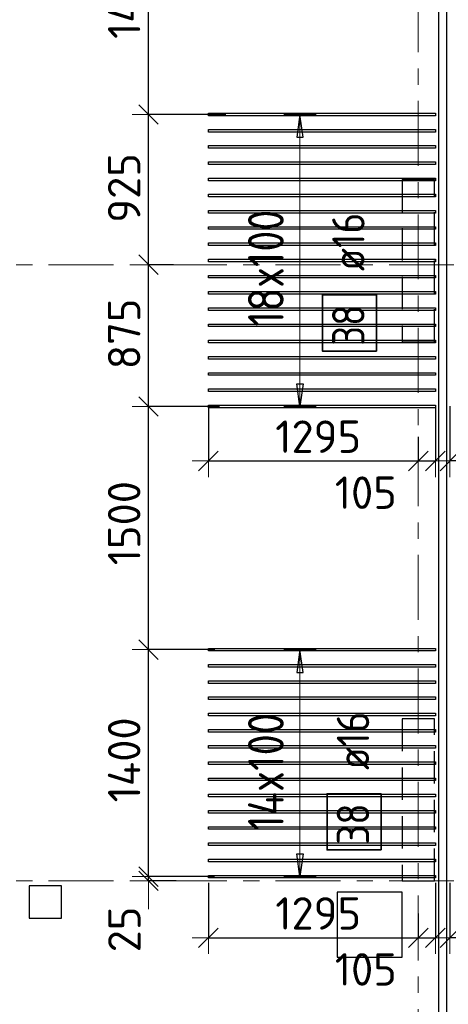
# Model space of a CAD drawing. Header units: metres. Extents: x -38 to 97, y -15 to 21.
# Tile 30 of 82: x 30.09 to 32.73, y 8.24 to 14.31. Entities that reach past the tile are written whole.
import ezdxf

# ---------------------------------------------------------------- set-up
doc = ezdxf.new("R2010")
doc.units = ezdxf.units.M
doc.header["$PDMODE"] = 65
for name, pattern in [('______11', [0.5, 0.4, -0.05, 0, -0.05]), ('______2', [0.27, 0.2, -0.07]), ('______5', [1.1, 0.8, -0.1, 0.1, -0.1])]:
    doc.linetypes.add(name, pattern=pattern)
for name, color, linetype, lineweight in [('XR$2$Осевая линия (1)', 7, '______5', 13), ('XR$3$Перекрытие (1)', 7, 'Continuous', 35), ('XR$3$Размерная линия (1)', 7, 'Continuous', 13)]:
    doc.layers.add(name, color=color, linetype=linetype, lineweight=lineweight)
doc.layers.add('XR$3$Арм.стержн.Доп. Арм верхн.зоны Х', color=7, linetype='Continuous', lineweight=35, true_color=0x8c8cff)
doc.layers.add('XR$5$Стена_ бетон несущ.', color=7, linetype='Continuous', lineweight=70, true_color=0xb4b496)
doc.styles.add('ISOCPEUR', font='txt')
doc.dimstyles.new('DIMSTYLE_3', dxfattribs={"dimtxt": 0.2, "dimasz": 0.2, "dimexe": 0, "dimexo": 0, "dimgap": 0.1, "dimtad": 2, "dimdec": 0, "dimlfac": 1000, "dimrnd": 5, "dimzin": 12, "dimdsep": 46, "dimtxsty": 'ISOCPEUR', "dimblk1": 'ALL_ML_STRICH', "dimblk2": 'ALL_ML_STRICH', "dimsah": 1, "dimcen": 0, "dimclrd": 7, "dimclre": 256, "dimclrt": 7, "dimadec": 0, "dimazin": 0, "dimtfac": 1, "dimtdec": 0, "dimtix": 1, "dimtmove": 2, "dimatfit": 3, "dimfxl": 0, "dimtzin": 0, "dimlwd": 0, "dimlwe": -3, "dimarcsym": 0})
doc.dimstyles.new('DIMSTYLE_6', dxfattribs={"dimtxt": 0.2, "dimasz": 0.2, "dimexe": 0, "dimexo": 0, "dimgap": 0.1, "dimtad": 2, "dimdec": 0, "dimlfac": 1000, "dimrnd": 5, "dimzin": 12, "dimdsep": 46, "dimtxsty": 'ISOCPEUR', "dimblk1": 'ALL_ML_STRICH', "dimblk2": 'ALL_ML_STRICH', "dimsah": 1, "dimcen": 0, "dimclrd": 7, "dimclre": 256, "dimclrt": 7, "dimadec": 0, "dimazin": 0, "dimtfac": 1, "dimtdec": 0, "dimtix": 1, "dimtmove": 2, "dimatfit": 3, "dimfxl": 0, "dimtvp": 1.2, "dimtzin": 0, "dimlwd": 0, "dimlwe": -3, "dimarcsym": 0})
doc.dimstyles.new('DIMSTYLE_7', dxfattribs={"dimtxt": 0.2, "dimasz": 0.2, "dimexe": 0, "dimexo": 0, "dimgap": 0.1, "dimtad": 0, "dimdec": 0, "dimlfac": 1000, "dimrnd": 5, "dimzin": 12, "dimdsep": 46, "dimtxsty": 'ISOCPEUR', "dimblk1": 'ALL_ML_STRICH', "dimblk2": 'ALL_ML_STRICH', "dimsah": 1, "dimcen": 0, "dimclrd": 7, "dimclre": 256, "dimclrt": 7, "dimadec": 0, "dimazin": 0, "dimtfac": 1, "dimtdec": 0, "dimtix": 1, "dimtmove": 2, "dimatfit": 3, "dimfxl": 0, "dimtvp": 1.2, "dimtzin": 0, "dimlwd": 0, "dimlwe": -3, "dimarcsym": 0})

# ---------------------------------------------------------------- blocks, each defined once
blk = doc.blocks.new('ALL_ML_STRICH')
at = {"color": 0, "linetype": 'ByBlock', "lineweight": -2}
for p, q in [((0, -0.5), (0, 0.5)), ((-1, 0), (0.5, 0)), ((-0.3, -0.3), (0.3, 0.3))]:
    blk.add_line(p, q, dxfattribs=at)
blk = doc.blocks.new('*D167')
at = {"layer": 'DEFPOINTS', "color": 7, "linetype": 'Continuous', "lineweight": 13, "transparency": 33554687}
for p in [(30.8857, 9), (31.0772, 9), (31.3139, 9.0262)]:
    blk.add_point(p, dxfattribs=at)
at = {"layer": 'XR$3$Размерная линия (1)', "color": 9, "linetype": 'Continuous', "lineweight": -2, "true_color": 0xc7c7c7, "transparency": 33554687}
for p, q in [((31.2939, 9.0262), (30.8857, 9.0262)), ((31.0572, 9), (30.8857, 9))]:
    blk.add_line(p, q, dxfattribs=at)
at = {"layer": 'XR$3$Размерная линия (1)', "color": 7, "linetype": 'Continuous', "lineweight": -2, "transparency": 33554687}
blk.add_line((30.8857, 9), (30.8857, 9.0262), dxfattribs=at)
at = {"layer": 'XR$3$Размерная линия (1)', "color": 7, "linetype": 'Continuous', "lineweight": 13, "transparency": 33554687, "xscale": 0.2, "yscale": 0.2, "zscale": 0.2}
for p, rotation in [((30.8857, 9), 270), ((30.8857, 9.0262), 90)]:
    blk.add_blockref('ALL_ML_STRICH', p, dxfattribs=dict(at, rotation=rotation))
at = {"layer": 'XR$3$Размерная линия (1)', "color": 7, "linetype": 'Continuous', "lineweight": 13, "transparency": 33554687, "insert": (30.7372, 8.7006), "char_height": 0.2, "width": 0.4, "attachment_point": 5, "rotation": 90, "style": 'ISOCPEUR'}
blk.add_mtext('\\A1;{25}', dxfattribs=at)
blk = doc.blocks.new('*D168')
at = {"layer": 'DEFPOINTS', "color": 7, "linetype": 'Continuous', "lineweight": 13, "transparency": 33554687}
for p in [(31.3153, 10.4262), (30.8857, 9.0262), (31.3139, 9.0262)]:
    blk.add_point(p, dxfattribs=at)
at = {"layer": 'XR$3$Размерная линия (1)', "color": 9, "linetype": 'Continuous', "lineweight": -2, "true_color": 0xc7c7c7, "transparency": 33554687}
for p, q in [((31.2953, 10.4262), (30.8857, 10.4262)), ((31.2939, 9.0262), (30.8857, 9.0262))]:
    blk.add_line(p, q, dxfattribs=at)
at = {"layer": 'XR$3$Размерная линия (1)', "color": 7, "linetype": 'Continuous', "lineweight": -2, "transparency": 33554687}
blk.add_line((30.8857, 9.0262), (30.8857, 10.4262), dxfattribs=at)
at = {"layer": 'XR$3$Размерная линия (1)', "color": 7, "linetype": 'Continuous', "lineweight": 13, "transparency": 33554687, "xscale": 0.2, "yscale": 0.2, "zscale": 0.2}
for p, rotation in [((30.8857, 10.4262), 90), ((30.8857, 9.0262), 270)]:
    blk.add_blockref('ALL_ML_STRICH', p, dxfattribs=dict(at, rotation=rotation))
at = {"layer": 'XR$3$Размерная линия (1)', "color": 7, "linetype": 'Continuous', "lineweight": 13, "transparency": 33554687, "insert": (30.7357, 9.7462), "char_height": 0.2, "width": 0.8, "attachment_point": 5, "rotation": 90, "style": 'ISOCPEUR'}
blk.add_mtext('\\A1;{1400}', dxfattribs=at)
blk = doc.blocks.new('*D169')
at = {"layer": 'DEFPOINTS', "color": 7, "linetype": 'Continuous', "lineweight": 13, "transparency": 33554687}
for p in [(31.3429, 11.9262), (30.8857, 10.4262), (31.3153, 10.4262)]:
    blk.add_point(p, dxfattribs=at)
at = {"layer": 'XR$3$Размерная линия (1)', "color": 9, "linetype": 'Continuous', "lineweight": -2, "true_color": 0xc7c7c7, "transparency": 33554687}
for p, q in [((31.3229, 11.9262), (30.8857, 11.9262)), ((31.2953, 10.4262), (30.8857, 10.4262))]:
    blk.add_line(p, q, dxfattribs=at)
at = {"layer": 'XR$3$Размерная линия (1)', "color": 7, "linetype": 'Continuous', "lineweight": -2, "transparency": 33554687}
blk.add_line((30.8857, 10.4262), (30.8857, 11.9262), dxfattribs=at)
at = {"layer": 'XR$3$Размерная линия (1)', "color": 7, "linetype": 'Continuous', "lineweight": 13, "transparency": 33554687, "xscale": 0.2, "yscale": 0.2, "zscale": 0.2}
for p, rotation in [((30.8857, 11.9262), 90), ((30.8857, 10.4262), 270)]:
    blk.add_blockref('ALL_ML_STRICH', p, dxfattribs=dict(at, rotation=rotation))
at = {"layer": 'XR$3$Размерная линия (1)', "color": 7, "linetype": 'Continuous', "lineweight": 13, "transparency": 33554687, "insert": (30.7357, 11.2062), "char_height": 0.2, "width": 0.8, "attachment_point": 5, "rotation": 90, "style": 'ISOCPEUR'}
blk.add_mtext('\\A1;{1500}', dxfattribs=at)
blk = doc.blocks.new('*D170')
at = {"layer": 'DEFPOINTS', "color": 7, "linetype": 'Continuous', "lineweight": 13, "transparency": 33554687}
for p in [(31.0591, 12.8), (30.8857, 11.9262), (31.3429, 11.9262)]:
    blk.add_point(p, dxfattribs=at)
at = {"layer": 'XR$3$Размерная линия (1)', "color": 9, "linetype": 'Continuous', "lineweight": -2, "true_color": 0xc7c7c7, "transparency": 33554687}
for p, q in [((31.0391, 12.8), (30.8857, 12.8)), ((31.3229, 11.9262), (30.8857, 11.9262))]:
    blk.add_line(p, q, dxfattribs=at)
at = {"layer": 'XR$3$Размерная линия (1)', "color": 7, "linetype": 'Continuous', "lineweight": -2, "transparency": 33554687}
blk.add_line((30.8857, 11.9262), (30.8857, 12.8), dxfattribs=at)
at = {"layer": 'XR$3$Размерная линия (1)', "color": 7, "linetype": 'Continuous', "lineweight": 13, "transparency": 33554687, "xscale": 0.2, "yscale": 0.2, "zscale": 0.2}
for p, rotation in [((30.8857, 12.8), 90), ((30.8857, 11.9262), 270)]:
    blk.add_blockref('ALL_ML_STRICH', p, dxfattribs=dict(at, rotation=rotation))
at = {"layer": 'XR$3$Размерная линия (1)', "color": 7, "linetype": 'Continuous', "lineweight": 13, "transparency": 33554687, "insert": (30.7357, 12.3731), "char_height": 0.2, "width": 0.6, "attachment_point": 5, "rotation": 90, "style": 'ISOCPEUR'}
blk.add_mtext('\\A1;{875}', dxfattribs=at)
blk = doc.blocks.new('*D171')
at = {"layer": 'DEFPOINTS', "color": 7, "linetype": 'Continuous', "lineweight": 13, "transparency": 33554687}
for p in [(31.3834, 13.7262), (30.8857, 12.8), (31.0591, 12.8)]:
    blk.add_point(p, dxfattribs=at)
at = {"layer": 'XR$3$Размерная линия (1)', "color": 9, "linetype": 'Continuous', "lineweight": -2, "true_color": 0xc7c7c7, "transparency": 33554687}
for p, q in [((31.3634, 13.7262), (30.8857, 13.7262)), ((31.0391, 12.8), (30.8857, 12.8))]:
    blk.add_line(p, q, dxfattribs=at)
at = {"layer": 'XR$3$Размерная линия (1)', "color": 7, "linetype": 'Continuous', "lineweight": -2, "transparency": 33554687}
blk.add_line((30.8857, 12.8), (30.8857, 13.7262), dxfattribs=at)
at = {"layer": 'XR$3$Размерная линия (1)', "color": 7, "linetype": 'Continuous', "lineweight": 13, "transparency": 33554687, "xscale": 0.2, "yscale": 0.2, "zscale": 0.2}
for p, rotation in [((30.8857, 13.7262), 90), ((30.8857, 12.8), 270)]:
    blk.add_blockref('ALL_ML_STRICH', p, dxfattribs=dict(at, rotation=rotation))
at = {"layer": 'XR$3$Размерная линия (1)', "color": 7, "linetype": 'Continuous', "lineweight": 13, "transparency": 33554687, "insert": (30.7357, 13.2731), "char_height": 0.2, "width": 0.6, "attachment_point": 5, "rotation": 90, "style": 'ISOCPEUR'}
blk.add_mtext('\\A1;{925}', dxfattribs=at)
blk = doc.blocks.new('*D172')
at = {"layer": 'DEFPOINTS', "color": 7, "linetype": 'Continuous', "lineweight": 13, "transparency": 33554687}
for p in [(31.3946, 15.1503), (30.8857, 13.7262), (31.3834, 13.7262)]:
    blk.add_point(p, dxfattribs=at)
at = {"layer": 'XR$3$Размерная линия (1)', "color": 9, "linetype": 'Continuous', "lineweight": -2, "true_color": 0xc7c7c7, "transparency": 33554687}
for p, q in [((31.3746, 15.1503), (30.8857, 15.1503)), ((31.3634, 13.7262), (30.8857, 13.7262))]:
    blk.add_line(p, q, dxfattribs=at)
at = {"layer": 'XR$3$Размерная линия (1)', "color": 7, "linetype": 'Continuous', "lineweight": -2, "transparency": 33554687}
blk.add_line((30.8857, 13.7262), (30.8857, 15.1503), dxfattribs=at)
at = {"layer": 'XR$3$Размерная линия (1)', "color": 7, "linetype": 'Continuous', "lineweight": 13, "transparency": 33554687, "xscale": 0.2, "yscale": 0.2, "zscale": 0.2}
for p, rotation in [((30.8857, 15.1503), 90), ((30.8857, 13.7262), 270)]:
    blk.add_blockref('ALL_ML_STRICH', p, dxfattribs=dict(at, rotation=rotation))
at = {"layer": 'XR$3$Размерная линия (1)', "color": 7, "linetype": 'Continuous', "lineweight": 13, "transparency": 33554687, "insert": (30.7357, 14.4582), "char_height": 0.2, "width": 0.8, "attachment_point": 5, "rotation": 90, "style": 'ISOCPEUR'}
blk.add_mtext('\\A1;{1425}', dxfattribs=at)
blk = doc.blocks.new('*D177')
at = {"layer": 'DEFPOINTS', "color": 7, "linetype": 'Continuous', "lineweight": 13, "transparency": 33554687}
for p in [(31.255, 11.9483), (32.55, 11.7595), (31.255, 11.5895)]:
    blk.add_point(p, dxfattribs=at)
at = {"layer": 'XR$3$Размерная линия (1)', "color": 9, "linetype": 'Continuous', "lineweight": -2, "true_color": 0xc7c7c7, "transparency": 33554687}
for p, q in [((31.255, 11.9283), (31.255, 11.5895)), ((32.55, 11.7395), (32.55, 11.5895))]:
    blk.add_line(p, q, dxfattribs=at)
at = {"layer": 'XR$3$Размерная линия (1)', "color": 7, "linetype": 'Continuous', "lineweight": -2, "transparency": 33554687}
blk.add_line((31.255, 11.5895), (32.55, 11.5895), dxfattribs=at)
at = {"layer": 'XR$3$Размерная линия (1)', "color": 7, "linetype": 'Continuous', "lineweight": 13, "transparency": 33554687, "xscale": 0.2, "yscale": 0.2, "zscale": 0.2, "rotation": 180}
blk.add_blockref('ALL_ML_STRICH', (31.255, 11.5895), dxfattribs=at)
at = {"layer": 'XR$3$Размерная линия (1)', "color": 7, "linetype": 'Continuous', "lineweight": 13, "transparency": 33554687, "xscale": 0.2, "yscale": 0.2, "zscale": 0.2}
blk.add_blockref('ALL_ML_STRICH', (32.55, 11.5895), dxfattribs=at)
at = {"layer": 'XR$3$Размерная линия (1)', "color": 7, "linetype": 'Continuous', "lineweight": 13, "transparency": 33554687, "insert": (31.9325, 11.7395), "char_height": 0.2, "width": 0.8, "attachment_point": 5, "style": 'ISOCPEUR'}
blk.add_mtext('\\A1;{1295}', dxfattribs=at)
blk = doc.blocks.new('*D178')
at = {"layer": 'DEFPOINTS', "color": 7, "linetype": 'Continuous', "lineweight": 13, "transparency": 33554687}
for p in [(32.655, 11.9483), (32.55, 11.7595), (32.55, 11.5895)]:
    blk.add_point(p, dxfattribs=at)
at = {"layer": 'XR$3$Размерная линия (1)', "color": 9, "linetype": 'Continuous', "lineweight": -2, "true_color": 0xc7c7c7, "transparency": 33554687}
for p, q in [((32.655, 11.9283), (32.655, 11.5895)), ((32.55, 11.7395), (32.55, 11.5895))]:
    blk.add_line(p, q, dxfattribs=at)
at = {"layer": 'XR$3$Размерная линия (1)', "color": 7, "linetype": 'Continuous', "lineweight": -2, "transparency": 33554687}
blk.add_line((32.55, 11.5895), (32.655, 11.5895), dxfattribs=at)
at = {"layer": 'XR$3$Размерная линия (1)', "color": 7, "linetype": 'Continuous', "lineweight": 13, "transparency": 33554687, "xscale": 0.2, "yscale": 0.2, "zscale": 0.2, "rotation": 180}
blk.add_blockref('ALL_ML_STRICH', (32.55, 11.5895), dxfattribs=at)
at = {"layer": 'XR$3$Размерная линия (1)', "color": 7, "linetype": 'Continuous', "lineweight": 13, "transparency": 33554687, "xscale": 0.2, "yscale": 0.2, "zscale": 0.2}
blk.add_blockref('ALL_ML_STRICH', (32.655, 11.5895), dxfattribs=at)
at = {"layer": 'XR$3$Размерная линия (1)', "color": 7, "linetype": 'Continuous', "lineweight": 13, "transparency": 33554687, "insert": (32.2262, 11.3943), "char_height": 0.2, "width": 0.6, "attachment_point": 5, "style": 'ISOCPEUR'}
blk.add_mtext('\\A1;{105}', dxfattribs=at)
blk = doc.blocks.new('*D179')
at = {"layer": 'DEFPOINTS', "color": 7, "linetype": 'Continuous', "lineweight": 13, "transparency": 33554687}
for p in [(31.255, 9.0083), (32.55, 8.8195), (31.255, 8.6495)]:
    blk.add_point(p, dxfattribs=at)
at = {"layer": 'XR$3$Размерная линия (1)', "color": 9, "linetype": 'Continuous', "lineweight": -2, "true_color": 0xc7c7c7, "transparency": 33554687}
for p, q in [((31.255, 8.9883), (31.255, 8.6495)), ((32.55, 8.7995), (32.55, 8.6495))]:
    blk.add_line(p, q, dxfattribs=at)
at = {"layer": 'XR$3$Размерная линия (1)', "color": 7, "linetype": 'Continuous', "lineweight": -2, "transparency": 33554687}
blk.add_line((31.255, 8.6495), (32.55, 8.6495), dxfattribs=at)
at = {"layer": 'XR$3$Размерная линия (1)', "color": 7, "linetype": 'Continuous', "lineweight": 13, "transparency": 33554687, "xscale": 0.2, "yscale": 0.2, "zscale": 0.2, "rotation": 180}
blk.add_blockref('ALL_ML_STRICH', (31.255, 8.6495), dxfattribs=at)
at = {"layer": 'XR$3$Размерная линия (1)', "color": 7, "linetype": 'Continuous', "lineweight": 13, "transparency": 33554687, "xscale": 0.2, "yscale": 0.2, "zscale": 0.2}
blk.add_blockref('ALL_ML_STRICH', (32.55, 8.6495), dxfattribs=at)
at = {"layer": 'XR$3$Размерная линия (1)', "color": 7, "linetype": 'Continuous', "lineweight": 13, "transparency": 33554687, "insert": (31.9325, 8.7995), "char_height": 0.2, "width": 0.8, "attachment_point": 5, "style": 'ISOCPEUR'}
blk.add_mtext('\\A1;{1295}', dxfattribs=at)
blk = doc.blocks.new('*D180')
at = {"layer": 'DEFPOINTS', "color": 7, "linetype": 'Continuous', "lineweight": 13, "transparency": 33554687}
for p in [(32.655, 9.0083), (32.55, 8.8195), (32.55, 8.6495)]:
    blk.add_point(p, dxfattribs=at)
at = {"layer": 'XR$3$Размерная линия (1)', "color": 9, "linetype": 'Continuous', "lineweight": -2, "true_color": 0xc7c7c7, "transparency": 33554687}
for p, q in [((32.655, 8.9883), (32.655, 8.6495)), ((32.55, 8.7995), (32.55, 8.6495))]:
    blk.add_line(p, q, dxfattribs=at)
at = {"layer": 'XR$3$Размерная линия (1)', "color": 7, "linetype": 'Continuous', "lineweight": -2, "transparency": 33554687}
blk.add_line((32.55, 8.6495), (32.655, 8.6495), dxfattribs=at)
at = {"layer": 'XR$3$Размерная линия (1)', "color": 7, "linetype": 'Continuous', "lineweight": 13, "transparency": 33554687, "xscale": 0.2, "yscale": 0.2, "zscale": 0.2, "rotation": 180}
blk.add_blockref('ALL_ML_STRICH', (32.55, 8.6495), dxfattribs=at)
at = {"layer": 'XR$3$Размерная линия (1)', "color": 7, "linetype": 'Continuous', "lineweight": 13, "transparency": 33554687, "xscale": 0.2, "yscale": 0.2, "zscale": 0.2}
blk.add_blockref('ALL_ML_STRICH', (32.655, 8.6495), dxfattribs=at)
at = {"layer": 'XR$3$Размерная линия (1)', "color": 7, "linetype": 'Continuous', "lineweight": 13, "transparency": 33554687, "insert": (32.2262, 8.4543), "char_height": 0.2, "width": 0.6, "attachment_point": 5, "style": 'ISOCPEUR'}
blk.add_mtext('\\A1;{105}', dxfattribs=at)
blk = doc.blocks.new('*D256')
at = {"layer": 'DEFPOINTS', "color": 7, "linetype": 'Continuous', "lineweight": 13, "transparency": 33554687}
for p in [(32.745, 11.9483), (32.85, 11.7595), (32.85, 11.5895)]:
    blk.add_point(p, dxfattribs=at)
at = {"layer": 'XR$3$Размерная линия (1)', "color": 9, "linetype": 'Continuous', "lineweight": -2, "true_color": 0xc7c7c7, "transparency": 33554687}
for p, q in [((32.745, 11.9283), (32.745, 11.5895)), ((32.85, 11.7395), (32.85, 11.5895))]:
    blk.add_line(p, q, dxfattribs=at)
at = {"layer": 'XR$3$Размерная линия (1)', "color": 7, "linetype": 'Continuous', "lineweight": -2, "transparency": 33554687}
blk.add_line((32.85, 11.5895), (32.745, 11.5895), dxfattribs=at)
at = {"layer": 'XR$3$Размерная линия (1)', "color": 7, "linetype": 'Continuous', "lineweight": 13, "transparency": 33554687, "xscale": 0.2, "yscale": 0.2, "zscale": 0.2}
for p, rotation in [((32.745, 11.5895), 180), ((32.85, 11.5895), 360)]:
    blk.add_blockref('ALL_ML_STRICH', p, dxfattribs=dict(at, rotation=rotation))
at = {"layer": 'XR$3$Размерная линия (1)', "color": 7, "linetype": 'Continuous', "lineweight": 13, "transparency": 33554687, "insert": (33.2338, 11.3943), "char_height": 0.2, "width": 0.6, "attachment_point": 5, "style": 'ISOCPEUR'}
blk.add_mtext('\\A1;{105}', dxfattribs=at)
blk = doc.blocks.new('*D258')
at = {"layer": 'DEFPOINTS', "color": 7, "linetype": 'Continuous', "lineweight": 13, "transparency": 33554687}
for p in [(32.745, 9.0083), (32.85, 8.8195), (32.85, 8.6495)]:
    blk.add_point(p, dxfattribs=at)
at = {"layer": 'XR$3$Размерная линия (1)', "color": 9, "linetype": 'Continuous', "lineweight": -2, "true_color": 0xc7c7c7, "transparency": 33554687}
for p, q in [((32.745, 8.9883), (32.745, 8.6495)), ((32.85, 8.7995), (32.85, 8.6495))]:
    blk.add_line(p, q, dxfattribs=at)
at = {"layer": 'XR$3$Размерная линия (1)', "color": 7, "linetype": 'Continuous', "lineweight": -2, "transparency": 33554687}
blk.add_line((32.85, 8.6495), (32.745, 8.6495), dxfattribs=at)
at = {"layer": 'XR$3$Размерная линия (1)', "color": 7, "linetype": 'Continuous', "lineweight": 13, "transparency": 33554687, "xscale": 0.2, "yscale": 0.2, "zscale": 0.2}
for p, rotation in [((32.745, 8.6495), 180), ((32.85, 8.6495), 360)]:
    blk.add_blockref('ALL_ML_STRICH', p, dxfattribs=dict(at, rotation=rotation))
at = {"layer": 'XR$3$Размерная линия (1)', "color": 7, "linetype": 'Continuous', "lineweight": 13, "transparency": 33554687, "insert": (33.2338, 8.4543), "char_height": 0.2, "width": 0.6, "attachment_point": 5, "style": 'ISOCPEUR'}
blk.add_mtext('\\A1;{105}', dxfattribs=at)

msp = doc.modelspace()

# ---------------------------------------------------------------- linework, layer by layer
at = {"layer": 'XR$2$Осевая линия (1)', "color": 253, "linetype": '______11', "lineweight": 13, "true_color": 0xa0a0a0, "transparency": 33554687}
for p, q in [((32.55, -3.39), (32.55, 19.78)), ((-2.63, 12.8), (62.6, 12.8)), ((-2.63, 9), (62.6, 9))]:
    msp.add_line(p, q, dxfattribs=at)
at = {"layer": 'XR$3$Арм.стержн.Доп. Арм верхн.зоны Х', "color": 253, "linetype": 'Continuous', "lineweight": -3, "true_color": 0xa0a0a0, "transparency": 33554687}
for p, q in [((31.8198, 13.7262), (31.7198, 13.7262)), ((31.8198, 13.7262), (31.9198, 13.7262)), ((31.8198, 11.9262), (31.7198, 11.9262)), ((31.8198, 11.9262), (31.9198, 11.9262)), ((31.8198, 10.4262), (31.7198, 10.4262)), ((31.8198, 10.4262), (31.9198, 10.4262)), ((31.8198, 9.0262), (31.7198, 9.0262)), ((31.8198, 9.0262), (31.9198, 9.0262))]:
    msp.add_line(p, q, dxfattribs=at)
at = {"layer": 'XR$3$Арм.стержн.Доп. Арм верхн.зоны Х', "color": 7, "linetype": 'Continuous', "lineweight": 25, "transparency": 33554687}
for p, q in [((31.8198, 13.7262), (31.7998, 13.5862)), ((31.8398, 13.5862), (31.8198, 13.7262)), ((31.7998, 13.5862), (31.8398, 13.5862)), ((31.8198, 11.9262), (31.7998, 12.0662)), ((31.7998, 12.0662), (31.8398, 12.0662)), ((31.8398, 12.0662), (31.8198, 11.9262)), ((31.8198, 10.4262), (31.7998, 10.2862)), ((31.8398, 10.2862), (31.8198, 10.4262)), ((31.7998, 10.2862), (31.8398, 10.2862)), ((31.8198, 9.0262), (31.7998, 9.1662)), ((31.7998, 9.1662), (31.8398, 9.1662)), ((31.8398, 9.1662), (31.8198, 9.0262))]:
    msp.add_line(p, q, dxfattribs=at)
at = {"layer": 'XR$3$Арм.стержн.Доп. Арм верхн.зоны Х', "color": 7, "linetype": 'Continuous', "lineweight": 13, "transparency": 33554687}
for p, q in [((31.8198, 13.7262), (31.8198, 13.7262)), ((31.8198, 11.9262), (31.8198, 13.7262)), ((31.8198, 11.9262), (31.8198, 11.9262)), ((31.8198, 10.4262), (31.8198, 10.4262)), ((31.8198, 9.0262), (31.8198, 10.4262)), ((31.8198, 9.0262), (31.8198, 9.0262))]:
    msp.add_line(p, q, dxfattribs=at)
at = {"layer": 'XR$3$Арм.стержн.Доп. Арм верхн.зоны Х', "color": 7, "linetype": 'Continuous', "lineweight": 25, "transparency": 33554687}
for points in [[(32.655, 13.7182), (31.255, 13.7182), (31.255, 13.7342), (32.655, 13.7342), (32.655, 13.7182)], [(32.655, 13.6182), (31.255, 13.6182), (31.255, 13.6342), (32.655, 13.6342), (32.655, 13.6182)], [(32.655, 13.5182), (31.255, 13.5182), (31.255, 13.5342), (32.655, 13.5342), (32.655, 13.5182)], [(32.655, 13.4182), (31.255, 13.4182), (31.255, 13.4342), (32.655, 13.4342), (32.655, 13.4182)], [(32.655, 13.3182), (31.255, 13.3182), (31.255, 13.3342), (32.655, 13.3342), (32.655, 13.3182)], [(32.655, 13.2182), (31.255, 13.2182), (31.255, 13.2342), (32.655, 13.2342), (32.655, 13.2182)], [(32.655, 13.1182), (31.255, 13.1182), (31.255, 13.1342), (32.655, 13.1342), (32.655, 13.1182)], [(32.655, 13.0182), (31.255, 13.0182), (31.255, 13.0342), (32.655, 13.0342), (32.655, 13.0182)], [(32.655, 12.9182), (31.255, 12.9182), (31.255, 12.9342), (32.655, 12.9342), (32.655, 12.9182)], [(32.655, 12.8182), (31.255, 12.8182), (31.255, 12.8342), (32.655, 12.8342), (32.655, 12.8182)], [(32.655, 12.7182), (31.255, 12.7182), (31.255, 12.7342), (32.655, 12.7342), (32.655, 12.7182)], [(32.655, 12.6182), (31.255, 12.6182), (31.255, 12.6342), (32.655, 12.6342), (32.655, 12.6182)], [(32.655, 12.5182), (31.255, 12.5182), (31.255, 12.5342), (32.655, 12.5342), (32.655, 12.5182)], [(32.655, 12.4182), (31.255, 12.4182), (31.255, 12.4342), (32.655, 12.4342), (32.655, 12.4182)], [(32.655, 12.3182), (31.255, 12.3182), (31.255, 12.3342), (32.655, 12.3342), (32.655, 12.3182)], [(32.655, 12.2182), (31.255, 12.2182), (31.255, 12.2342), (32.655, 12.2342), (32.655, 12.2182)], [(32.655, 12.1182), (31.255, 12.1182), (31.255, 12.1342), (32.655, 12.1342), (32.655, 12.1182)], [(32.655, 12.0182), (31.255, 12.0182), (31.255, 12.0342), (32.655, 12.0342), (32.655, 12.0182)], [(32.655, 11.9182), (31.255, 11.9182), (31.255, 11.9342), (32.655, 11.9342), (32.655, 11.9182)], [(32.655, 10.4182), (31.255, 10.4182), (31.255, 10.4342), (32.655, 10.4342), (32.655, 10.4182)], [(32.655, 10.3182), (31.255, 10.3182), (31.255, 10.3342), (32.655, 10.3342), (32.655, 10.3182)], [(32.655, 10.2182), (31.255, 10.2182), (31.255, 10.2342), (32.655, 10.2342), (32.655, 10.2182)], [(32.655, 10.1182), (31.255, 10.1182), (31.255, 10.1342), (32.655, 10.1342), (32.655, 10.1182)], [(32.655, 10.0182), (31.255, 10.0182), (31.255, 10.0342), (32.655, 10.0342), (32.655, 10.0182)], [(32.655, 9.9182), (31.255, 9.9182), (31.255, 9.9342), (32.655, 9.9342), (32.655, 9.9182)], [(32.655, 9.8182), (31.255, 9.8182), (31.255, 9.8342), (32.655, 9.8342), (32.655, 9.8182)], [(32.655, 9.7182), (31.255, 9.7182), (31.255, 9.7342), (32.655, 9.7342), (32.655, 9.7182)], [(32.655, 9.6182), (31.255, 9.6182), (31.255, 9.6342), (32.655, 9.6342), (32.655, 9.6182)], [(32.655, 9.5182), (31.255, 9.5182), (31.255, 9.5342), (32.655, 9.5342), (32.655, 9.5182)], [(32.655, 9.4182), (31.255, 9.4182), (31.255, 9.4342), (32.655, 9.4342), (32.655, 9.4182)], [(32.655, 9.3182), (31.255, 9.3182), (31.255, 9.3342), (32.655, 9.3342), (32.655, 9.3182)], [(32.655, 9.2182), (31.255, 9.2182), (31.255, 9.2342), (32.655, 9.2342), (32.655, 9.2182)], [(32.655, 9.1182), (31.255, 9.1182), (31.255, 9.1342), (32.655, 9.1342), (32.655, 9.1182)], [(32.655, 9.0182), (31.255, 9.0182), (31.255, 9.0342), (32.655, 9.0342), (32.655, 9.0182)]]:
    msp.add_lwpolyline(points, dxfattribs=at)
at = {"layer": 'XR$3$Арм.стержн.Доп. Арм верхн.зоны Х', "color": 7, "linetype": 'Continuous', "lineweight": 35, "transparency": 33554687}
for points in [[(32.2919, 12.2671), (32.2919, 12.6137), (31.9585, 12.6137), (31.9585, 12.2671), (32.2919, 12.2671)], [(32.3205, 9.1909), (32.3205, 9.5376), (31.9872, 9.5376), (31.9872, 9.1909), (32.3205, 9.1909)]]:
    msp.add_lwpolyline(points, dxfattribs=at)
at = {"layer": 'XR$3$Перекрытие (1)', "color": 7, "linetype": 'Continuous', "lineweight": 25, "transparency": 33554687}
for p, q in [((32.675, 16.4002), (32.675, -0.25)), ((32.725, -0.2498), (32.725, 16.4002)), ((30.15, 8.9702), (30.15, 8.7702)), ((30.35, 8.9702), (30.15, 8.9702)), ((30.35, 8.7702), (30.35, 8.9702)), ((32.0501, 8.9302), (32.0501, 8.5302)), ((32.4501, 8.9302), (32.0501, 8.9302)), ((32.4501, 8.5302), (32.4501, 8.9302)), ((30.15, 8.7702), (30.35, 8.7702)), ((32.0501, 8.5302), (32.4501, 8.5302))]:
    msp.add_line(p, q, dxfattribs=at)
at = {"layer": 'XR$5$Стена_ бетон несущ.', "color": 253, "linetype": '______2', "lineweight": -3, "true_color": 0xa0a0a0, "transparency": 33554687}
for p, q in [((32.45, 13.325), (32.45, 12.325)), ((32.65, 13.325), (32.45, 13.325)), ((32.65, 12.325), (32.65, 13.325)), ((32.45, 12.325), (32.65, 12.325)), ((32.45, 10), (32.45, 9.08)), ((32.65, 10), (32.45, 10)), ((32.65, 9), (32.65, 10)), ((32.45, 9.08), (32.45, 9)), ((32.45, 9), (32.65, 9))]:
    msp.add_line(p, q, dxfattribs=at)

# ---------------------------------------------------------------- texts
at = {"layer": 'XR$3$Арм.стержн.Доп. Арм верхн.зоны Х', "color": 7, "linetype": 'Continuous', "lineweight": 13, "transparency": 33554687, "char_height": 0.22, "attachment_point": 7, "rotation": 90, "style": 'ISOCPEUR'}
for s, insert, width in [('\\W0.86;18x100', (31.7198, 12.4192), 0.930455), ('\\W0.87;14x100', (31.7198, 9.3082), 0.952835)]:
    msp.add_mtext(s, dxfattribs=dict(at, insert=insert, width=width))
at = {"layer": 'XR$3$Арм.стержн.Доп. Арм верхн.зоны Х', "color": 7, "linetype": 'Continuous', "lineweight": 25, "transparency": 33554687, "char_height": 0.2, "attachment_point": 7, "rotation": 90, "style": 'ISOCPEUR'}
for s, insert, width in [('\\W0.89; ø16 ', (32.2185, 12.6471), 0.749105), ('\\W0.87;38', (32.2185, 12.3004), 0.367208), ('\\W0.89; ø16 ', (32.2472, 9.5709), 0.749105), ('\\W0.87;38', (32.2472, 9.2243), 0.367208)]:
    msp.add_mtext(s, dxfattribs=dict(at, insert=insert, width=width))

# ---------------------------------------------------------------- dimensions: what is measured, and where the dimension line sits
at = {"layer": 'XR$3$Размерная линия (1)', "color": 7, "linetype": 'Continuous', "lineweight": 13, "transparency": 33554687}
for base, p1, p2, angle, dimstyle, picture, middle in [((30.8857, 15.1503), (31.3634, 13.7262), (31.3746, 15.1503), 90, 'DIMSTYLE_3', '*D172', (30.7357, 14.4582)), ((30.8857, 13.7262), (31.0391, 12.8), (31.3634, 13.7262), 90, 'DIMSTYLE_3', '*D171', (30.7357, 13.2731)), ((30.8857, 12.8), (31.3229, 11.9262), (31.0391, 12.8), 90, 'DIMSTYLE_3', '*D170', (30.7357, 12.3731)), ((30.8857, 11.9262), (31.2953, 10.4262), (31.3229, 11.9262), 90, 'DIMSTYLE_3', '*D169', (30.7357, 11.2062)), ((32.745, 11.5895), (32.85, 11.7395), (32.745, 11.9283), 180, 'DIMSTYLE_6', '*D256', (33.2338, 11.3943)), ((30.8857, 10.4262), (31.2939, 9.0262), (31.2953, 10.4262), 90, 'DIMSTYLE_3', '*D168', (30.7357, 9.7462)), ((30.8857, 9.0262), (31.0572, 9), (31.2939, 9.0262), 90, 'DIMSTYLE_6', '*D167', (30.7372, 8.7006)), ((32.745, 8.6495), (32.85, 8.7995), (32.745, 8.9883), 180, 'DIMSTYLE_6', '*D258', (33.2338, 8.4543))]:
    dim = msp.add_linear_dim(base=base, p1=p1, p2=p2, angle=angle, dimstyle=dimstyle, override={"dimpost": '<>', "dimclrd": 7, "dimclre": 9, "dimclrt": 7, "dimlwd": 0, "dimlwe": 65533}, dxfattribs=at)
    dim.commit()
    dim.dimension.update_dxf_attribs({"geometry": picture, "text_midpoint": middle, "dimtype": 160})
for base, p1, p2, dimstyle, picture, middle in [((32.55, 11.5895), (31.255, 11.9283), (32.55, 11.7395), 'DIMSTYLE_3', '*D177', (31.9325, 11.7395)), ((32.655, 11.5895), (32.55, 11.7395), (32.655, 11.9283), 'DIMSTYLE_7', '*D178', (32.2262, 11.3943)), ((32.55, 8.6495), (31.255, 8.9883), (32.55, 8.7995), 'DIMSTYLE_3', '*D179', (31.9325, 8.7995)), ((32.655, 8.6495), (32.55, 8.7995), (32.655, 8.9883), 'DIMSTYLE_7', '*D180', (32.2262, 8.4543))]:
    dim = msp.add_linear_dim(base=base, p1=p1, p2=p2, dimstyle=dimstyle, override={"dimpost": '<>', "dimclrd": 7, "dimclre": 9, "dimclrt": 7, "dimlwd": 0, "dimlwe": 65533}, dxfattribs=at)
    dim.commit()
    dim.dimension.update_dxf_attribs({"geometry": picture, "text_midpoint": middle, "dimtype": 160})

doc.saveas('drawing.dxf')
